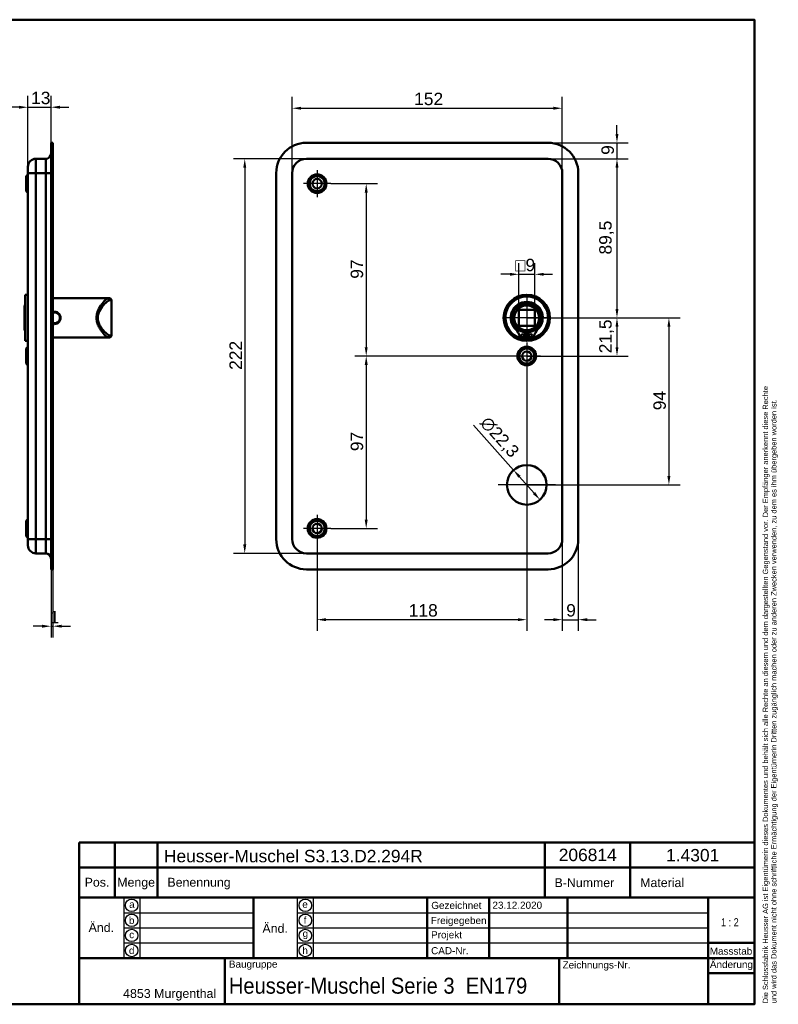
# Model space of a CAD drawing. Header units: millimetres. Extents: x 20 to 833, y 20 to 574.
# Tile 8 of 8: x 406 to 833, y 20 to 574. Entities that reach past the tile are written whole.
import ezdxf
from ezdxf.enums import TextEntityAlignment as Align

# ---------------------------------------------------------------- set-up
doc = ezdxf.new("R2010")
doc.units = ezdxf.units.MM
doc.header["$LTSCALE"] = 2
for name, color, linetype, lineweight in [('Bemaßungen(DIN)', 7, 'Continuous', 25), ('Mittelpunktmarkierung(DIN)', 7, 'Continuous', 25), ('Sichtbare Kanten(DIN)', 7, 'Continuous', 50), ('Sichtbare tangentiale Kanten(DIN)', 7, 'Continuous', 50), ('Skizziergeometrie(DIN)', 7, 'Continuous', 50), ('Skizzierlinie(DIN)', 7, 'Continuous', 25), ('Symbole(DIN)', 7, 'Continuous', 25)]:
    doc.layers.add(name, color=color, linetype=linetype, lineweight=lineweight)
doc.styles.add('Aktuell-DIN', font='arial.ttf')
doc.styles.add('STANDARD-DIN~0', font='arial.ttf')
doc.styles.add('Textstil10', font='arial.ttf')
doc.styles.add('Textstil41', font='arial.ttf', dxfattribs={"width": 0.8})
doc.styles.add('Textstil83', font='arial.ttf', dxfattribs={"width": 0.8})
doc.dimstyles.new('CAD-LAN', dxfattribs={"dimscale": 2, "dimtxt": 3.5, "dimasz": 2.5, "dimexe": 3.175, "dimexo": 0, "dimgap": 0.8, "dimtad": 1, "dimrnd": 1e-08, "dimtxsty": 'STANDARD-DIN~0', "dimcen": 0.09, "dimdle": 10, "dimclrd": 250, "dimclre": 250, "dimclrt": 250, "dimadec": 0, "dimazin": 2, "dimtfac": 1, "dimtmove": 0, "dimatfit": 3, "dimfxl": 1, "dimtolj": 1, "dimtzin": 0, "dimlwd": 25, "dimlwe": 25, "dimarcsym": 0})

# ---------------------------------------------------------------- blocks, each defined once
blk = doc.blocks.new('Ränder Standardrahmen')
at = {"layer": 'Skizziergeometrie(DIN)', "flags": 128}
blk.add_lwpolyline([(10, 10), (10, 287), (410, 287), (410, 10), (10, 10)], dxfattribs=at)
blk = doc.blocks.new('Schriftfelder Heusser')
at = {"layer": 'Skizziergeometrie(DIN)'}
for p, q in [((101, 229.92), (101, 236.92)), ((101, 236.92), (291, 236.92)), ((111, 229.92), (111, 236.92)), ((123, 229.92), (123, 236.92)), ((232, 229.92), (232, 236.92)), ((256, 229.92), (256, 236.92)), ((291, 236.92), (291, 229.92)), ((101, 191.42), (101, 229.92)), ((101, 229.92), (291, 229.92)), ((111, 229.92), (111, 221.42)), ((123, 229.92), (123, 221.42)), ((232, 229.92), (232, 221.42)), ((256, 229.92), (256, 221.42)), ((291, 229.92), (291, 191.42)), ((101, 221.42), (291, 221.42)), ((150, 221.42), (150, 204.42)), ((198.85, 221.42), (198.85, 204.42)), ((216.35, 221.42), (216.35, 204.42)), ((238.35, 221.42), (238.35, 204.42)), ((278, 221.42), (278, 191.42)), ((278, 208.67), (291, 208.67)), ((101, 204.42), (291, 204.42)), ((142, 204.42), (142, 191.42)), ((236, 204.42), (236, 191.42)), ((278, 200.17), (291, 200.17)), ((291, 191.42), (101, 191.42))]:
    blk.add_line(p, q, dxfattribs=at)
at = {"layer": 'Skizzierlinie(DIN)'}
for p, q in [((113.5, 221.42), (113.5, 204.42)), ((118, 221.42), (118, 204.42)), ((162.35, 221.42), (162.35, 204.42)), ((166.85, 221.42), (166.85, 204.42)), ((113.5, 217.17), (150, 217.17)), ((162.35, 217.17), (278, 217.17)), ((113.5, 212.92), (150, 212.92)), ((162.35, 212.92), (278, 212.92)), ((113.5, 208.67), (150, 208.67)), ((162.35, 208.67), (278, 208.67))]:
    blk.add_line(p, q, dxfattribs=at)
for centre in [(115.75, 219.25), (164.6, 219.25), (115.75, 215.04), (164.6, 215.04), (115.75, 210.79), (164.6, 210.79), (115.75, 206.54), (164.6, 206.54)]:
    blk.add_circle(centre, 1.75, dxfattribs=at)
at = {"layer": 'Symbole(DIN)', "color": 7, "insert": (293.33, 191.7), "char_height": 1.5, "width": 182.3003, "attachment_point": 1, "rotation": 90, "line_spacing_factor": 0.944221, "style": 'Aktuell-DIN'}
blk.add_mtext('\\fArial|b0|i0;\\H1.5000;Die Schlossfabrik Heusser AG ist Eigentümerin dieses Dokumentes und behält sich alle Rechte an diesem und dem dargestellten Gegenstand vor. Der Empfänger anerkennt diese Rechte\\Pund wird das Dokument nicht ohne schriftliche Ermächtigung der Eigentümerin Dritten zugänglich machen oder zu anderen Zwecken verwenden, zu dem es ihm übergeben worden ist.\\P ', dxfattribs=at)
at = {"layer": 'Symbole(DIN)', "color": 179, "true_color": 0x262659, "style": 'Aktuell-DIN'}
for s, insert, char_height, attachment_point in [('B-Nummer', (234.74, 225.62), 2.489, 4), ('Material', (265.02, 225.62), 2.489, 5), ('Pos.', (106, 227), 2.489, 2), ('Menge', (117, 227), 2.489, 2), ('Benennung', (125.81, 225.38), 2.489, 4), ('\\fArial|b0|i0;a', (115.81, 219.53), 2, 5), ('\\fArial|b0|i0;e', (164.54, 219.53), 2, 5), ('\\fArial|b0|i0;Gezeichnet', (200.05, 219.23), 2, 4), ('\\fArial|b0|i0;b', (115.75, 215), 2, 5), ('\\fArial|b0|i0;f', (164.55, 215.06), 2, 5), ('\\fArial|b0|i0;Freigegeben', (199.92, 216), 2, 1), ('\\fArial|b0|i0;c', (115.75, 211.01), 2, 5), ('\\fArial|b0|i0;g', (164.63, 211.05), 2, 5), ('\\fArial|b0|i0;Projekt', (200, 211.98), 2, 1), ('\\fArial|b0|i0;d', (115.76, 206.55), 2, 5), ('\\fArial|b0|i0;h', (164.55, 206.57), 2, 5), ('\\fArial|b0|i0;CAD-Nr.', (200, 207.5), 2, 1), ('\\fArial|b0|i0;\\H2.0000;Massstab', (284.39, 206.37), 2, 5), ('\\fArial|b0|i0;\\H2.0000;Baugruppe', (143.1, 203.73), 2, 1), ('\\fArial|b0|i0;Zeichnungs-Nr.', (237, 203.5), 2, 1), ('\\fArial|b0|i0;\\H2.5000;4853 Murgenthal', (113.33, 192.46), 2.5, 7)]:
    blk.add_mtext(s, dxfattribs=dict(at, insert=insert, char_height=char_height, attachment_point=attachment_point))
at = {"layer": 'Symbole(DIN)', "color": 179, "true_color": 0x262659, "attachment_point": 5, "style": 'Aktuell-DIN'}
for s, insert, char_height, width in [('Änd.', (107.21, 213), 2.489, 12.3494), ('Änd.', (156.12, 212.76), 2.489, 12.3494), ('\\fArial|b0|i0;Änderung', (284.51, 202.33), 2, 12.1143)]:
    blk.add_mtext(s, dxfattribs=dict(at, insert=insert, char_height=char_height, width=width))
at = {"layer": 'Symbole(DIN)', "color": 7, "insert": (143.1, 196.62), "char_height": 4.5, "width": 90.18, "attachment_point": 4, "style": 'Aktuell-DIN'}
blk.add_mtext('\\fArial|b0|i0;\\W0.90;\\H4.5000;Heusser-Muschel Serie 3  EN179', dxfattribs=at)
at = {"layer": 'Symbole(DIN)', "color": 179, "true_color": 0x262659, "style": 'Textstil10'}
blk.add_attdef('ERSTELLUNGSDATUM_001', (217.26, 218.29), '', height=2, dxfattribs=at)
at = {"layer": 'Symbole(DIN)', "color": 179, "true_color": 0x262659}
for tag, height, style, p in [('AUTOR', 2.49, 'Aktuell-DIN', (240.03, 219.26)), ('KONTROLLDATUM', 2, 'Textstil10', (217.42, 215.04)), ('KONTROLLIERT_VON', 2, 'Textstil10', (239.98, 215.05))]:
    blk.add_attdef(tag, text='', height=height, dxfattribs=dict(at, style=style)).set_placement(p, align=Align.MIDDLE_LEFT)
at = {"layer": 'Symbole(DIN)', "color": 7, "style": 'Textstil83', "width": 0.8}
blk.add_attdef('Anfänglicher_Ansichtsmaßstab_001', (281.57, 213.34), '', height=2.3, dxfattribs=at)
at = {"layer": 'Symbole(DIN)', "color": 179, "true_color": 0x262659, "style": 'Textstil10'}
blk.add_attdef('PROJEKT', text='', height=2, dxfattribs=at).set_placement((217.77, 209.72), align=Align.BOTTOM_LEFT)
at = {"layer": 'Symbole(DIN)', "color": 7, "style": 'Textstil41', "width": 0.8}
blk.add_attdef('STATUS', text='', height=5, dxfattribs=at).set_placement((284.53, 195.86), align=Align.MIDDLE_CENTER)
blk = doc.blocks.new('*D8')
at = {"layer": 'Bemaßungen(DIN)', "color": 250, "linetype": 'Continuous', "lineweight": 25, "true_color": 0x3f3f3f, "transparency": 16777216}
for p, q in [((559.84, 487.74), (559.84, 530.52)), ((711.84, 487.74), (711.84, 530.52)), ((564.84, 524.17), (706.84, 524.17))]:
    blk.add_line(p, q, dxfattribs=at)
at = {"layer": 'Bemaßungen(DIN)', "color": 250, "linetype": 'Continuous', "true_color": 0x3f3f3f, "transparency": 16777216}
for points in [[(564.84, 525.01), (564.84, 523.34), (559.84, 524.17)], [(706.84, 525.01), (706.84, 523.34), (711.84, 524.17)]]:
    blk.add_solid(points, dxfattribs=at)
at = {"layer": 'Defpoints', "color": 0, "linetype": 'Continuous', "transparency": 16777216}
for p in [(711.84, 524.17), (559.84, 487.74), (711.84, 487.74)]:
    blk.add_point(p, dxfattribs=at)
at = {"layer": 'Bemaßungen(DIN)', "color": 250, "linetype": 'Continuous', "lineweight": 25, "true_color": 0x3f3f3f, "transparency": 16777216, "insert": (628.47, 532.92), "char_height": 7, "attachment_point": 1, "style": 'STANDARD-DIN~0'}
blk.add_mtext('\\A1;152', dxfattribs=at)
blk = doc.blocks.new('*D9')
at = {"layer": 'Bemaßungen(DIN)', "color": 250, "linetype": 'Continuous', "lineweight": 25, "true_color": 0x3f3f3f, "transparency": 16777216}
for p, q in [((567.84, 495.74), (526.78, 495.74)), ((533.13, 490.74), (533.13, 278.74)), ((567.84, 273.74), (526.78, 273.74))]:
    blk.add_line(p, q, dxfattribs=at)
at = {"layer": 'Bemaßungen(DIN)', "color": 250, "linetype": 'Continuous', "true_color": 0x3f3f3f, "transparency": 16777216}
for points in [[(532.3, 490.74), (533.97, 490.74), (533.13, 495.74)], [(532.3, 278.74), (533.97, 278.74), (533.13, 273.74)]]:
    blk.add_solid(points, dxfattribs=at)
at = {"layer": 'Defpoints', "color": 0, "linetype": 'Continuous', "transparency": 16777216}
for p in [(567.84, 495.74), (533.13, 273.74), (567.84, 273.74)]:
    blk.add_point(p, dxfattribs=at)
at = {"layer": 'Bemaßungen(DIN)', "color": 250, "linetype": 'Continuous', "lineweight": 25, "true_color": 0x3f3f3f, "transparency": 16777216, "insert": (524.51, 376.98), "char_height": 7, "attachment_point": 1, "rotation": 90, "style": 'STANDARD-DIN~0'}
blk.add_mtext('\\A1;222', dxfattribs=at)
blk = doc.blocks.new('*D10')
at = {"layer": 'Bemaßungen(DIN)', "color": 250, "linetype": 'Continuous', "lineweight": 25, "true_color": 0x3f3f3f, "transparency": 16777216}
for p, q in [((703.84, 495.74), (748.97, 495.74)), ((742.62, 490.74), (742.62, 411.24)), ((691.84, 406.24), (748.97, 406.24))]:
    blk.add_line(p, q, dxfattribs=at)
at = {"layer": 'Bemaßungen(DIN)', "color": 250, "linetype": 'Continuous', "true_color": 0x3f3f3f, "transparency": 16777216}
for points in [[(741.79, 490.74), (743.46, 490.74), (742.62, 495.74)], [(741.79, 411.24), (743.46, 411.24), (742.62, 406.24)]]:
    blk.add_solid(points, dxfattribs=at)
at = {"layer": 'Defpoints', "color": 0, "linetype": 'Continuous', "transparency": 16777216}
for p in [(703.84, 495.74), (691.84, 406.24), (742.62, 406.24)]:
    blk.add_point(p, dxfattribs=at)
at = {"layer": 'Bemaßungen(DIN)', "color": 250, "linetype": 'Continuous', "lineweight": 25, "true_color": 0x3f3f3f, "transparency": 16777216, "insert": (732.61, 441.87), "char_height": 7, "attachment_point": 1, "rotation": 90, "style": 'STANDARD-DIN~0'}
blk.add_mtext('\\A1;89,5', dxfattribs=at)
blk = doc.blocks.new('*D11')
at = {"layer": 'Bemaßungen(DIN)', "color": 250, "linetype": 'Continuous', "lineweight": 25, "true_color": 0x3f3f3f, "transparency": 16777216}
for p, q in [((691.84, 406.24), (748.97, 406.24)), ((742.62, 401.24), (742.62, 389.74)), ((691.84, 384.74), (748.97, 384.74))]:
    blk.add_line(p, q, dxfattribs=at)
at = {"layer": 'Bemaßungen(DIN)', "color": 250, "linetype": 'Continuous', "true_color": 0x3f3f3f, "transparency": 16777216}
for points in [[(741.79, 401.24), (743.46, 401.24), (742.62, 406.24)], [(741.79, 389.74), (743.46, 389.74), (742.62, 384.74)]]:
    blk.add_solid(points, dxfattribs=at)
at = {"layer": 'Defpoints', "color": 0, "linetype": 'Continuous', "transparency": 16777216}
for p in [(691.84, 406.24), (691.84, 384.74), (742.62, 384.74)]:
    blk.add_point(p, dxfattribs=at)
at = {"layer": 'Bemaßungen(DIN)', "color": 250, "linetype": 'Continuous', "lineweight": 25, "true_color": 0x3f3f3f, "transparency": 16777216, "insert": (732.61, 386.31), "char_height": 7, "attachment_point": 1, "rotation": 90, "style": 'STANDARD-DIN~0'}
blk.add_mtext('\\A1;21,5', dxfattribs=at)
blk = doc.blocks.new('*D12')
at = {"layer": 'Bemaßungen(DIN)', "color": 250, "linetype": 'Continuous', "lineweight": 25, "true_color": 0x3f3f3f, "transparency": 16777216}
for p, q in [((691.84, 406.24), (778.19, 406.24)), ((771.84, 401.24), (771.84, 317.24)), ((691.84, 312.24), (778.19, 312.24))]:
    blk.add_line(p, q, dxfattribs=at)
at = {"layer": 'Bemaßungen(DIN)', "color": 250, "linetype": 'Continuous', "true_color": 0x3f3f3f, "transparency": 16777216}
for points in [[(771, 401.24), (772.67, 401.24), (771.84, 406.24)], [(771, 317.24), (772.67, 317.24), (771.84, 312.24)]]:
    blk.add_solid(points, dxfattribs=at)
at = {"layer": 'Defpoints', "color": 0, "linetype": 'Continuous', "transparency": 16777216}
for p in [(691.84, 406.24), (691.84, 312.24), (771.84, 312.24)]:
    blk.add_point(p, dxfattribs=at)
at = {"layer": 'Bemaßungen(DIN)', "color": 250, "linetype": 'Continuous', "lineweight": 25, "true_color": 0x3f3f3f, "transparency": 16777216, "insert": (763.09, 354.24), "char_height": 7, "attachment_point": 1, "rotation": 90, "style": 'STANDARD-DIN~0'}
blk.add_mtext('\\A1;94', dxfattribs=at)
blk = doc.blocks.new('*D13')
at = {"layer": 'Bemaßungen(DIN)', "color": 250, "linetype": 'Continuous', "lineweight": 25, "true_color": 0x3f3f3f, "transparency": 16777216}
for p, q in [((581.49, 481.74), (607.84, 481.74)), ((601.49, 476.74), (601.49, 389.74)), ((684.19, 384.74), (595.14, 384.74))]:
    blk.add_line(p, q, dxfattribs=at)
at = {"layer": 'Bemaßungen(DIN)', "color": 250, "linetype": 'Continuous', "true_color": 0x3f3f3f, "transparency": 16777216}
for points in [[(600.65, 476.74), (602.32, 476.74), (601.49, 481.74)], [(600.65, 389.74), (602.32, 389.74), (601.49, 384.74)]]:
    blk.add_solid(points, dxfattribs=at)
at = {"layer": 'Defpoints', "color": 0, "linetype": 'Continuous', "transparency": 16777216}
for p in [(581.49, 481.74), (601.49, 384.74), (684.19, 384.74)]:
    blk.add_point(p, dxfattribs=at)
at = {"layer": 'Bemaßungen(DIN)', "color": 250, "linetype": 'Continuous', "lineweight": 25, "true_color": 0x3f3f3f, "transparency": 16777216, "insert": (592.74, 428.23), "char_height": 7, "attachment_point": 1, "rotation": 90, "style": 'STANDARD-DIN~0'}
blk.add_mtext('\\A1;97', dxfattribs=at)
blk = doc.blocks.new('*D14')
at = {"layer": 'Bemaßungen(DIN)', "color": 250, "linetype": 'Continuous', "lineweight": 25, "true_color": 0x3f3f3f, "transparency": 16777216}
for p, q in [((684.19, 384.74), (595.14, 384.74)), ((601.49, 379.74), (601.49, 292.74)), ((581.49, 287.74), (607.84, 287.74))]:
    blk.add_line(p, q, dxfattribs=at)
at = {"layer": 'Bemaßungen(DIN)', "color": 250, "linetype": 'Continuous', "true_color": 0x3f3f3f, "transparency": 16777216}
for points in [[(600.65, 379.74), (602.32, 379.74), (601.49, 384.74)], [(600.65, 292.74), (602.32, 292.74), (601.49, 287.74)]]:
    blk.add_solid(points, dxfattribs=at)
at = {"layer": 'Defpoints', "color": 0, "linetype": 'Continuous', "transparency": 16777216}
for p in [(684.19, 384.74), (581.49, 287.74), (601.49, 287.74)]:
    blk.add_point(p, dxfattribs=at)
at = {"layer": 'Bemaßungen(DIN)', "color": 250, "linetype": 'Continuous', "lineweight": 25, "true_color": 0x3f3f3f, "transparency": 16777216, "insert": (592.74, 331.23), "char_height": 7, "attachment_point": 1, "rotation": 90, "style": 'STANDARD-DIN~0'}
blk.add_mtext('\\A1;97', dxfattribs=at)
blk = doc.blocks.new('*D15')
at = {"layer": 'Bemaßungen(DIN)', "color": 250, "linetype": 'Continuous', "lineweight": 25, "true_color": 0x3f3f3f, "transparency": 16777216}
for p, q in [((684.42, 320.56), (661.79, 345.93)), ((695.93, 307.65), (687.74, 316.83))]:
    blk.add_line(p, q, dxfattribs=at)
at = {"layer": 'Bemaßungen(DIN)', "color": 250, "linetype": 'Continuous', "true_color": 0x3f3f3f, "transparency": 16777216}
for points in [[(688.37, 317.38), (687.12, 316.28), (684.42, 320.56)], [(696.55, 308.21), (695.31, 307.1), (699.26, 303.92)]]:
    blk.add_solid(points, dxfattribs=at)
at = {"layer": 'Defpoints', "color": 0, "linetype": 'Continuous', "transparency": 16777216}
for p in [(684.42, 320.56), (699.26, 303.92)]:
    blk.add_point(p, dxfattribs=at)
at = {"layer": 'Bemaßungen(DIN)', "color": 250, "linetype": 'Continuous', "lineweight": 25, "true_color": 0x3f3f3f, "transparency": 16777216, "insert": (670.49, 351.56), "char_height": 7, "attachment_point": 1, "rotation": 311.731, "style": 'STANDARD-DIN~0'}
blk.add_mtext('\\A1;∅22,3', dxfattribs=at)
blk = doc.blocks.new('*D16')
at = {"layer": 'Bemaßungen(DIN)', "color": 250, "linetype": 'Continuous', "lineweight": 25, "true_color": 0x3f3f3f, "transparency": 16777216}
for p, q in [((691.84, 377.09), (691.84, 230.07)), ((573.84, 280.09), (573.84, 230.07)), ((686.84, 236.42), (578.84, 236.42))]:
    blk.add_line(p, q, dxfattribs=at)
at = {"layer": 'Bemaßungen(DIN)', "color": 250, "linetype": 'Continuous', "true_color": 0x3f3f3f, "transparency": 16777216}
for points in [[(578.84, 237.25), (578.84, 235.58), (573.84, 236.42)], [(686.84, 237.25), (686.84, 235.58), (691.84, 236.42)]]:
    blk.add_solid(points, dxfattribs=at)
at = {"layer": 'Defpoints', "color": 0, "linetype": 'Continuous', "transparency": 16777216}
for p in [(691.84, 377.09), (573.84, 280.09), (573.84, 236.42)]:
    blk.add_point(p, dxfattribs=at)
at = {"layer": 'Bemaßungen(DIN)', "color": 250, "linetype": 'Continuous', "lineweight": 25, "true_color": 0x3f3f3f, "transparency": 16777216, "insert": (625.43, 245.16), "char_height": 7, "attachment_point": 1, "style": 'STANDARD-DIN~0'}
blk.add_mtext('\\A1;118', dxfattribs=at)
blk = doc.blocks.new('*D17')
at = {"layer": 'Bemaßungen(DIN)', "color": 250, "linetype": 'Continuous', "lineweight": 25, "true_color": 0x3f3f3f, "transparency": 16777216}
for p, q in [((711.84, 281.74), (711.84, 230.07)), ((720.84, 281.74), (720.84, 230.07)), ((706.84, 236.42), (701.84, 236.42)), ((711.84, 236.42), (720.84, 236.42)), ((725.84, 236.42), (730.84, 236.42))]:
    blk.add_line(p, q, dxfattribs=at)
at = {"layer": 'Bemaßungen(DIN)', "color": 250, "linetype": 'Continuous', "true_color": 0x3f3f3f, "transparency": 16777216}
for points in [[(706.84, 237.25), (706.84, 235.58), (711.84, 236.42)], [(725.84, 237.25), (725.84, 235.58), (720.84, 236.42)]]:
    blk.add_solid(points, dxfattribs=at)
at = {"layer": 'Defpoints', "color": 0, "linetype": 'Continuous', "transparency": 16777216}
for p in [(711.84, 281.74), (720.84, 281.74), (720.84, 236.42)]:
    blk.add_point(p, dxfattribs=at)
at = {"layer": 'Bemaßungen(DIN)', "color": 250, "linetype": 'Continuous', "lineweight": 25, "true_color": 0x3f3f3f, "transparency": 16777216, "insert": (714.04, 245.16), "char_height": 7, "attachment_point": 1, "style": 'STANDARD-DIN~0'}
blk.add_mtext('\\A1;9', dxfattribs=at)
blk = doc.blocks.new('*D18')
at = {"layer": 'Bemaßungen(DIN)', "color": 250, "linetype": 'Continuous', "lineweight": 25, "true_color": 0x3f3f3f, "transparency": 16777216}
for p, q in [((742.62, 509.74), (742.62, 514.74)), ((703.84, 504.74), (748.97, 504.74)), ((742.62, 504.74), (742.62, 495.74)), ((703.84, 495.74), (748.97, 495.74)), ((742.62, 490.74), (742.62, 485.74))]:
    blk.add_line(p, q, dxfattribs=at)
at = {"layer": 'Bemaßungen(DIN)', "color": 250, "linetype": 'Continuous', "true_color": 0x3f3f3f, "transparency": 16777216}
for points in [[(741.79, 509.74), (743.46, 509.74), (742.62, 504.74)], [(741.79, 490.74), (743.46, 490.74), (742.62, 495.74)]]:
    blk.add_solid(points, dxfattribs=at)
at = {"layer": 'Defpoints', "color": 0, "linetype": 'Continuous', "transparency": 16777216}
for p in [(703.84, 504.74), (703.84, 495.74), (742.62, 495.74)]:
    blk.add_point(p, dxfattribs=at)
at = {"layer": 'Bemaßungen(DIN)', "color": 250, "linetype": 'Continuous', "lineweight": 25, "true_color": 0x3f3f3f, "transparency": 16777216, "insert": (733.87, 497.94), "char_height": 7, "attachment_point": 1, "rotation": 90, "style": 'STANDARD-DIN~0'}
blk.add_mtext('\\A1;9', dxfattribs=at)
blk = doc.blocks.new('*D19')
at = {"layer": 'Bemaßungen(DIN)', "color": 250, "linetype": 'Continuous', "lineweight": 25, "true_color": 0x3f3f3f, "transparency": 16777216}
for p, q in [((687.34, 410.74), (687.34, 437.09)), ((696.34, 410.74), (696.34, 437.09)), ((682.34, 430.74), (677.34, 430.74)), ((687.34, 430.74), (696.34, 430.74)), ((701.34, 430.74), (706.34, 430.74))]:
    blk.add_line(p, q, dxfattribs=at)
at = {"layer": 'Bemaßungen(DIN)', "color": 250, "linetype": 'Continuous', "true_color": 0x3f3f3f, "transparency": 16777216}
for points in [[(682.34, 431.57), (682.34, 429.91), (687.34, 430.74)], [(701.34, 431.57), (701.34, 429.91), (696.34, 430.74)]]:
    blk.add_solid(points, dxfattribs=at)
at = {"layer": 'Defpoints', "color": 0, "linetype": 'Continuous', "transparency": 16777216}
for p in [(696.34, 430.74), (687.34, 410.74), (696.34, 410.74)]:
    blk.add_point(p, dxfattribs=at)
at = {"layer": 'Bemaßungen(DIN)', "color": 250, "linetype": 'Continuous', "lineweight": 25, "true_color": 0x3f3f3f, "transparency": 16777216, "insert": (685.47, 439.49), "char_height": 7, "attachment_point": 1, "style": 'STANDARD-DIN~0'}
blk.add_mtext('\\A1;\\fAIGDT|b0|i0;\\H7.0000;o\\fArial|b0|i0;\\H7.0000;9', dxfattribs=at)
blk = doc.blocks.new('*D20')
at = {"layer": 'Bemaßungen(DIN)', "color": 250, "linetype": 'Continuous', "lineweight": 25, "true_color": 0x3f3f3f, "transparency": 16777216}
for p, q in [((411.1, 491.24), (411.1, 531.09)), ((424.1, 504.74), (424.1, 531.09)), ((406.1, 524.74), (401.1, 524.74)), ((411.1, 524.74), (424.1, 524.74)), ((429.1, 524.74), (434.1, 524.74))]:
    blk.add_line(p, q, dxfattribs=at)
at = {"layer": 'Bemaßungen(DIN)', "color": 250, "linetype": 'Continuous', "true_color": 0x3f3f3f, "transparency": 16777216}
for points in [[(406.1, 525.57), (406.1, 523.91), (411.1, 524.74)], [(429.1, 525.57), (429.1, 523.91), (424.1, 524.74)]]:
    blk.add_solid(points, dxfattribs=at)
at = {"layer": 'Defpoints', "color": 0, "linetype": 'Continuous', "transparency": 16777216}
for p in [(424.1, 524.74), (424.1, 504.74), (411.1, 491.24)]:
    blk.add_point(p, dxfattribs=at)
at = {"layer": 'Bemaßungen(DIN)', "color": 250, "linetype": 'Continuous', "lineweight": 25, "true_color": 0x3f3f3f, "transparency": 16777216, "insert": (412.91, 533.49), "char_height": 7, "attachment_point": 1, "style": 'STANDARD-DIN~0'}
blk.add_mtext('\\A1;13', dxfattribs=at)
blk = doc.blocks.new('*D21')
at = {"layer": 'Bemaßungen(DIN)', "color": 250, "linetype": 'Continuous', "lineweight": 25, "true_color": 0x3f3f3f, "transparency": 16777216}
for p, q in [((424.1, 264.74), (424.1, 226.39)), ((425.1, 264.74), (425.1, 226.39)), ((419.1, 232.74), (414.1, 232.74)), ((424.1, 232.74), (425.1, 232.74)), ((430.1, 232.74), (435.1, 232.74))]:
    blk.add_line(p, q, dxfattribs=at)
at = {"layer": 'Bemaßungen(DIN)', "color": 250, "linetype": 'Continuous', "true_color": 0x3f3f3f, "transparency": 16777216}
for points in [[(419.1, 233.57), (419.1, 231.91), (424.1, 232.74)], [(430.1, 233.57), (430.1, 231.91), (425.1, 232.74)]]:
    blk.add_solid(points, dxfattribs=at)
at = {"layer": 'Defpoints', "color": 0, "linetype": 'Continuous', "transparency": 16777216}
for p in [(424.1, 264.74), (425.1, 264.74), (425.1, 232.74)]:
    blk.add_point(p, dxfattribs=at)
at = {"layer": 'Bemaßungen(DIN)', "color": 250, "linetype": 'Continuous', "lineweight": 25, "true_color": 0x3f3f3f, "transparency": 16777216, "insert": (423.31, 241.37), "char_height": 7, "attachment_point": 1, "style": 'STANDARD-DIN~0'}
blk.add_mtext('\\A1;1', dxfattribs=at)

msp = doc.modelspace()

# ---------------------------------------------------------------- linework, layer by layer
at = {"layer": 'Mittelpunktmarkierung(DIN)', "linetype": 'Continuous'}
for p, q in [((573.838, 489.39), (573.838, 474.09)), ((581.488, 481.74), (566.188, 481.74)), ((691.838, 418.24), (691.838, 394.24)), ((703.838, 406.24), (679.838, 406.24)), ((691.838, 392.39), (691.838, 377.09)), ((699.488, 384.74), (684.188, 384.74)), ((691.838, 328.39), (691.838, 296.09)), ((707.988, 312.24), (675.688, 312.24)), ((573.838, 295.39), (573.838, 280.09)), ((581.488, 287.74), (566.188, 287.74))]:
    msp.add_line(p, q, dxfattribs=at)
at = {"layer": 'Sichtbare Kanten(DIN)'}
for p, q in [((424.099, 487.74), (424.099, 504.74)), ((425.099, 504.74), (424.099, 504.74)), ((425.099, 487.74), (425.099, 504.74)), ((567.838, 504.74), (703.838, 504.74)), ((415.599, 495.74), (421.099, 495.74)), ((703.838, 495.74), (567.838, 495.74)), ((411.099, 487.74), (411.099, 491.24)), ((411.099, 487.74), (411.099, 281.74)), ((424.099, 487.74), (424.099, 281.74)), ((425.099, 487.74), (425.099, 281.74)), ((550.838, 281.74), (550.838, 487.74)), ((559.838, 487.74), (559.838, 281.74)), ((711.838, 281.74), (711.838, 487.74)), ((720.838, 487.74), (720.838, 281.74)), ((410.099, 485.99), (411.099, 486.99)), ((410.099, 477.49), (410.099, 485.99)), ((410.099, 477.49), (411.099, 476.49)), ((409.599, 419.24), (409.599, 393.24)), ((409.599, 419.24), (411.099, 419.24)), ((425.099, 417.24), (452.099, 417.24)), ((452.099, 417.24), (456.429, 417.24)), ((456.429, 417.24), (457.099, 417.24)), ((458.099, 396.24), (458.099, 416.24)), ((409.099, 413.24), (409.599, 413.74)), ((409.099, 399.24), (409.099, 413.24)), ((687.338, 401.74), (687.338, 410.74)), ((687.338, 410.74), (696.338, 410.74)), ((696.338, 410.74), (696.338, 401.74)), ((409.099, 399.24), (409.599, 398.74)), ((696.338, 401.74), (687.338, 401.74)), ((425.099, 395.24), (452.099, 395.24)), ((452.099, 395.24), (456.429, 395.24)), ((457.099, 395.24), (456.429, 395.24)), ((691.221, 394.332), (689.837, 394.332)), ((691.221, 398.032), (691.221, 394.332)), ((692.455, 394.332), (692.455, 398.032)), ((693.839, 394.332), (692.455, 394.332)), ((409.599, 393.24), (411.099, 393.24)), ((410.099, 388.99), (411.099, 389.99)), ((410.099, 380.49), (410.099, 388.99)), ((410.099, 380.49), (411.099, 379.49)), ((410.099, 291.99), (411.099, 292.99)), ((410.099, 283.49), (410.099, 291.99)), ((410.099, 283.49), (411.099, 282.49)), ((411.099, 278.24), (411.099, 281.74)), ((424.099, 264.74), (424.099, 281.74)), ((425.099, 264.74), (425.099, 281.74)), ((415.599, 273.74), (421.099, 273.74)), ((567.838, 273.74), (703.838, 273.74)), ((425.099, 264.74), (424.099, 264.74)), ((703.838, 264.74), (567.838, 264.74))]:
    msp.add_line(p, q, dxfattribs=at)
for centre, radius in [((573.838, 481.74), 5.25), ((573.838, 481.74), 4.25), ((573.838, 481.74), 2.65), ((691.838, 406.24), 13), ((691.838, 406.24), 12.5), ((691.838, 406.24), 8), ((691.838, 406.24), 7), ((689.606, 396.182), 0.85), ((694.07, 396.182), 0.85), ((691.838, 384.74), 5.25), ((691.838, 384.74), 4.25), ((691.838, 384.74), 2.65), ((691.838, 312.24), 11.15), ((573.838, 287.74), 5.25), ((573.838, 287.74), 4.25), ((573.838, 287.74), 2.65)]:
    msp.add_circle(centre, radius, dxfattribs=at)
for centre, radius, start, end in [((567.838, 487.74), 17, 90, 180), ((703.838, 487.74), 17, 0, 90), ((421.099, 498.74), 3, 270, 0), ((415.599, 491.24), 4.5, 90, 180), ((567.838, 487.74), 8, 90, 180), ((703.838, 487.74), 8, 0, 90), ((457.099, 416.24), 1, 0, 90), ((691.838, 406.24), 12, 284.7921, 255.2079), ((691.838, 406.24), 9, 310.90334, 229.09666), ((691.838, 406.24), 8.967, 314.36355, 225.63645), ((679.468, 393.592), 8.725, 14.80219, 45.63645), ((691.838, 405.507), 7.5, 220.96945, 265.28369), ((691.838, 405.507), 7.5, 274.71631, 319.03055), ((704.208, 393.592), 8.725, 134.36355, 165.19781), ((457.099, 396.24), 1, 270, 0), ((689.837, 396.332), 2, 194.80219, 270), ((691.838, 406.24), 8.2, 253.43926, 286.56074), ((691.838, 406.24), 12, 262.89827, 277.10173), ((691.838, 406.24), 9, 266.0711, 273.9289), ((693.839, 396.332), 2, 270, 345.19781), ((415.599, 278.24), 4.5, 180, 270), ((567.838, 281.74), 17, 180, 270), ((567.838, 281.74), 8, 180, 270), ((703.838, 281.74), 8, 270, 0), ((703.838, 281.74), 17, 270, 0), ((421.099, 270.74), 3, 0, 90)]:
    msp.add_arc(centre, radius, start, end, dxfattribs=at)
for points, knots in [([(426.099, 402.761), (426.603, 402.761), (427.619, 403.008), (428.811, 403.996), (429.486, 405.431), (429.49, 407.595), (428.123, 409.361), (426.266, 409.797), (425.421, 409.665), (425.099, 409.563)], [-2.115042, -2.115042, -2.115042, -2.115042, -1.9639931, -1.8129167, -1.6618403, -1.510764, -1.2086112, -1.0575348, -0.9565749, -0.9565749, -0.9565749, -0.9565749]), ([(425.099, 409.068), (425.418, 409.181), (425.757, 409.24), (426.098, 409.24), (426.55, 409.24), (427.002, 409.136), (427.405, 408.941), (428.211, 408.551), (428.821, 407.789), (429.022, 406.913), (429.123, 406.475), (429.123, 406.009), (429.023, 405.569), (428.922, 405.13), (428.721, 404.717), (428.443, 404.369), (428.165, 404.02), (427.811, 403.736), (427.407, 403.54), (427.003, 403.345), (426.549, 403.24), (426.099, 403.24)], [3.0589217, 3.0589217, 3.0589217, 3.0589217, 3.1726043, 3.1726043, 3.1726043, 3.3236807, 3.3236807, 3.3236807, 3.6258335, 3.6258335, 3.6258335, 3.7769099, 3.7769099, 3.7769099, 3.9279863, 3.9279863, 3.9279863, 4.0790627, 4.0790627, 4.0790627, 4.2301115, 4.2301115, 4.2301115, 4.2301115]), ([(425.099, 402.924), (425.421, 402.819), (425.759, 402.762), (426.098, 402.761), (426.098, 402.761), (426.098, 402.761), (426.099, 402.761)], [-0.10163635, -0.10163635, -0.10163635, -0.10163635, 0, 0, 0, 0.0000275, 0.0000275, 0.0000275, 0.0000275]), ([(426.099, 403.24), (426.098, 403.24), (426.098, 403.24), (426.098, 403.24), (425.758, 403.24), (425.42, 403.302), (425.101, 403.416)], [2.11504194, 2.11504194, 2.11504194, 2.11504194, 2.11506954, 2.11506954, 2.11506954, 2.22919942, 2.22919942, 2.22919942, 2.22919942])]:
    msp.add_open_spline(points, degree=3, knots=knots, dxfattribs=at)
at = {"layer": 'Sichtbare tangentiale Kanten(DIN)'}
for p, q in [((415.599, 495.74), (415.599, 487.74)), ((421.099, 487.74), (421.099, 495.74)), ((411.099, 487.74), (415.599, 487.74)), ((415.599, 281.74), (415.599, 487.74)), ((415.599, 487.74), (421.099, 487.74)), ((421.099, 487.74), (421.099, 281.74)), ((424.099, 487.74), (421.099, 487.74)), ((425.099, 487.74), (424.099, 487.74)), ((458.099, 416.24), (457.394, 416.24)), ((426.099, 402.762), (426.099, 403.24)), ((457.394, 396.24), (458.099, 396.24)), ((415.599, 281.74), (411.099, 281.74)), ((415.599, 281.74), (415.599, 273.74)), ((415.599, 281.74), (421.099, 281.74)), ((421.099, 273.74), (421.099, 281.74)), ((421.099, 281.74), (424.099, 281.74)), ((425.099, 281.74), (424.099, 281.74))]:
    msp.add_line(p, q, dxfattribs=at)
for centre, major_axis, start_param, end_param in [((456.429, 416.24), (0, 1), 4.712389, 6.2831853), ((456.429, 396.24), (0, -1), 0, 1.5707963)]:
    msp.add_ellipse(centre, major_axis=major_axis, ratio=0.9647528, start_param=start_param, end_param=end_param, dxfattribs=at)
for points, knots in [([(456.429, 417.24), (456.214, 417.24), (455.678, 417.033), (454.285, 415.907), (452.188, 413.443), (450.18, 409.841), (449.62, 406.25), (449.962, 404.013), (450.514, 402.381), (451.191, 400.874), (452.588, 398.555), (454.288, 396.574), (455.677, 395.447), (456.214, 395.24), (456.429, 395.24)], [-3.4261334, -3.4261334, -3.4261334, -3.4261334, -3.1814096, -2.9366858, -2.4472382, -1.9577905, -1.7130667, -1.4683429, -1.345981, -1.2236191, -0.9788953, -0.4894476, -0.2447238, 0, 0, 0, 0]), ([(457.394, 396.24), (457.168, 396.24), (456.885, 396.334), (456.561, 396.509), (456.237, 396.684), (455.871, 396.94), (455.479, 397.261), (454.694, 397.903), (453.798, 398.803), (452.939, 399.906), (452.51, 400.458), (452.09, 401.06), (451.712, 401.718), (451.524, 402.047), (451.346, 402.389), (451.184, 402.746), (451.022, 403.103), (450.877, 403.473), (450.756, 403.856), (450.514, 404.622), (450.371, 405.435), (450.372, 406.25), (450.374, 407.065), (450.521, 407.881), (450.76, 408.644), (451.24, 410.168), (452.084, 411.478), (452.947, 412.581), (453.809, 413.684), (454.696, 414.58), (455.479, 415.22), (455.871, 415.54), (456.236, 415.796), (456.561, 415.971), (456.885, 416.146), (457.168, 416.24), (457.394, 416.24)], [0, 0, 0, 0, 0.2447238, 0.2447238, 0.2447238, 0.4894476, 0.4894476, 0.4894476, 0.9788953, 0.9788953, 0.9788953, 1.2236191, 1.2236191, 1.2236191, 1.345981, 1.345981, 1.345981, 1.4683429, 1.4683429, 1.4683429, 1.7130667, 1.7130667, 1.7130667, 1.9577905, 1.9577905, 1.9577905, 2.4472382, 2.4472382, 2.4472382, 2.9366858, 2.9366858, 2.9366858, 3.1814096, 3.1814096, 3.1814096, 3.4261334, 3.4261334, 3.4261334, 3.4261334])]:
    msp.add_open_spline(points, degree=3, knots=knots, dxfattribs=at)

# ---------------------------------------------------------------- block references
at = {"xscale": 2, "yscale": 2, "zscale": 2}
msp.add_blockref('Ränder Standardrahmen', (0, 0), dxfattribs=at)
msp.add_blockref('Schriftfelder Heusser', (238, -362.833), dxfattribs=at).add_auto_attribs({'ERSTELLUNGSDATUM_001': '23.12.2020', 'Anfänglicher_Ansichtsmaßstab_001': '1 : 2'})

# ---------------------------------------------------------------- texts
at = {"layer": 'Symbole(DIN)', "color": 7, "char_height": 7, "attachment_point": 1, "style": 'Aktuell-DIN'}
for s, insert, width in [('{\\fArial|b0|i0;\\H7.0000;Heusser-Muschel S3.13.D2.294R}', (487.659, 106.906), 145.65549), ('{\\fArial|b0|i0;\\H7.0000;206814}', (709.83, 107.58), 32.62043), ('{\\fArial|b0|i0;\\H7.0000;1.4301}', (770.274, 107.401), 29.89939)]:
    msp.add_mtext(s, dxfattribs=dict(at, insert=insert, width=width))

# ---------------------------------------------------------------- dimensions: what is measured, and where the dimension line sits
at = {"layer": 'Bemaßungen(DIN)', "color": 250, "linetype": 'Continuous', "lineweight": 25, "true_color": 0x3f3f3f}
for base, p1, p2, angle, override, picture, middle in [((424.099, 524.74), (411.099, 491.24), (424.099, 504.74), 180, {"dimgap": 0.8, "dimdec": 2, "dimtol": 0, "dimlim": 0, "dimtp": 0, "dimtm": 0, "dimtdec": 2, "dimtofl": 1, "dimatfit": 1}, '*D20', (417.599, 524.74)), ((711.838, 524.172), (559.838, 487.74), (711.838, 487.74), 180, {"dimgap": 0.8, "dimdec": 2, "dimtol": 0, "dimlim": 0, "dimtp": 0, "dimtm": 0, "dimtdec": 2, "dimtofl": 0, "dimatfit": 1}, '*D8', (635.838, 524.172)), ((742.623, 495.74), (703.838, 504.74), (703.838, 495.74), 270, {"dimgap": 0.8, "dimdec": 2, "dimtol": 0, "dimlim": 0, "dimtp": 0, "dimtm": 0, "dimtdec": 2, "dimtofl": 1, "dimatfit": 1}, '*D18', (742.623, 500.24)), ((533.134, 273.74), (567.838, 495.74), (567.838, 273.74), 90, {"dimgap": 0.8, "dimdec": 2, "dimtol": 0, "dimlim": 0, "dimtp": 0, "dimtm": 0, "dimtdec": 2, "dimtofl": 0, "dimatfit": 1}, '*D9', (533.134, 384.74)), ((742.623, 406.24), (703.838, 495.74), (691.838, 406.24), 90, {"dimgap": 0.8, "dimdec": 2, "dimtol": 0, "dimlim": 0, "dimtp": 0, "dimtm": 0, "dimtdec": 2, "dimtofl": 0, "dimatfit": 1}, '*D10', (742.623, 450.99)), ((601.488, 384.74), (581.488, 481.74), (684.188, 384.74), 90, {"dimgap": 0.8, "dimdec": 2, "dimtol": 0, "dimlim": 0, "dimtp": 0, "dimtm": 0, "dimtdec": 2, "dimtofl": 0, "dimatfit": 1}, '*D13', (601.488, 433.24)), ((742.623, 384.74), (691.838, 406.24), (691.838, 384.74), 90, {"dimgap": 0.8, "dimdec": 2, "dimtol": 0, "dimlim": 0, "dimtp": 0, "dimtm": 0, "dimtdec": 2, "dimtofl": 0, "dimatfit": 1}, '*D11', (742.623, 395.49)), ((771.838, 312.24), (691.838, 406.24), (691.838, 312.24), 90, {"dimgap": 0.8, "dimdec": 2, "dimtol": 0, "dimlim": 0, "dimtp": 0, "dimtm": 0, "dimtdec": 2, "dimtofl": 0, "dimatfit": 1}, '*D12', (771.838, 359.24)), ((601.488, 287.74), (684.188, 384.74), (581.488, 287.74), 90, {"dimgap": 0.8, "dimdec": 2, "dimtol": 0, "dimlim": 0, "dimtp": 0, "dimtm": 0, "dimtdec": 2, "dimtofl": 0, "dimatfit": 1}, '*D14', (601.488, 336.24)), ((573.838, 236.416), (691.838, 377.09), (573.838, 280.09), 180, {"dimgap": 0.8, "dimdec": 2, "dimtol": 0, "dimlim": 0, "dimtp": 0, "dimtm": 0, "dimtdec": 2, "dimtofl": 0, "dimatfit": 1}, '*D16', (632.838, 236.416)), ((425.099, 232.74), (424.099, 264.74), (425.099, 264.74), 180, {"dimgap": 0.8, "dimdec": 2, "dimtol": 0, "dimlim": 0, "dimtp": 0, "dimtm": 0, "dimtdec": 2, "dimtofl": 1, "dimatfit": 1}, '*D21', (424.599, 232.74))]:
    dim = msp.add_linear_dim(base=base, p1=p1, p2=p2, angle=angle, dimstyle='CAD-LAN', override=override, dxfattribs=at)
    dim.commit()
    dim.dimension.update_dxf_attribs({"geometry": picture, "text_midpoint": middle, "dimtype": 160})
dim = msp.add_linear_dim(base=(696.338, 430.74), p1=(687.338, 410.74), p2=(696.338, 410.74), angle=180, text='\\fAIGDT|b0|i0;\\H7.0000;o\\fArial|b0|i0;\\H7.0000;<>', dimstyle='CAD-LAN', override={"dimgap": 0.8, "dimdec": 2, "dimtol": 0, "dimlim": 0, "dimtp": 0, "dimtm": 0, "dimtdec": 2, "dimtofl": 1, "dimatfit": 1}, dxfattribs=at)
dim.commit()
dim.dimension.update_dxf_attribs({"geometry": '*D19', "text_midpoint": (691.838, 430.74), "dimtype": 160})
dim = msp.add_diameter_dim_2p(p1=(699.26, 303.919), p2=(684.416, 320.561), dimstyle='CAD-LAN', override={"dimgap": 0.8, "dimdec": 2, "dimlfac": 1, "dimtol": 0, "dimlim": 0, "dimtp": 0, "dimtm": 0, "dimtdec": 2, "dimatfit": 2}, dxfattribs=at)
dim.commit()
dim.dimension.update_dxf_attribs({"geometry": '*D15', "text_midpoint": (671.437, 335.113), "dimtype": 163})
dim = msp.add_linear_dim(base=(720.838, 236.416), p1=(711.838, 281.74), p2=(720.838, 281.74), dimstyle='CAD-LAN', override={"dimgap": 0.8, "dimdec": 2, "dimtol": 0, "dimlim": 0, "dimtp": 0, "dimtm": 0, "dimtdec": 2, "dimtofl": 1, "dimatfit": 1}, dxfattribs=at)
dim.commit()
dim.dimension.update_dxf_attribs({"geometry": '*D17', "text_midpoint": (716.338, 236.416), "dimtype": 160})

doc.saveas('drawing.dxf')
